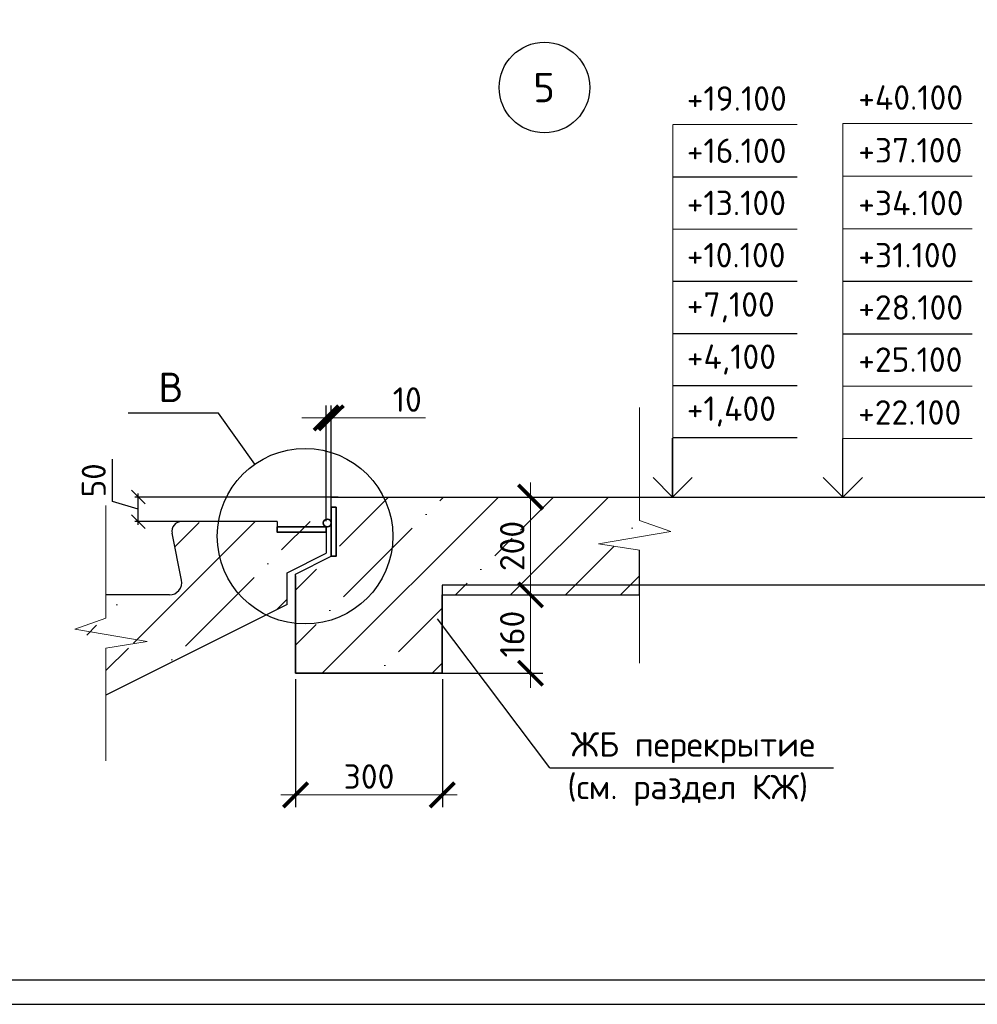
# Model space of a CAD drawing. Header units: millimetres. Extents: x 40580 to 2152466, y -328404 to 177125.
# Tile 6 of 252: x 285899 to 295678, y 135075 to 145134. Entities that reach past the tile are written whole.
import ezdxf
from ezdxf.enums import TextEntityAlignment as Align

# ---------------------------------------------------------------- set-up
doc = ezdxf.new("R2010")
doc.units = ezdxf.units.MM
doc.linetypes.add('CENTER', pattern=[2, 1.25, -0.25, 0.25, -0.25])
for name, color, linetype in [('11', 7, 'Continuous'), ('Столовая - обозначения', 7, 'Continuous'), ('ТЕКСТ 02', 7, 'Continuous')]:
    doc.layers.add(name, color=color, linetype=linetype)
for name, color, linetype, lineweight in [('RAZMER', 7, 'Continuous', 9), ('АС-Таблицы', 7, 'Continuous', 20), ('ОСИ', 7, 'CENTER', 15), ('Основной', 1, 'Continuous', 40), ('отметки', 243, 'Continuous', 18), ('Размеры', 9, 'Continuous', 15), ('Столовая Двери и окна', 7, 'Continuous', 15), ('ТЕКСТ', 7, 'Continuous', 15), ('Тонкая', 81, 'Continuous', 20)]:
    doc.layers.add(name, color=color, linetype=linetype, lineweight=lineweight)
doc.styles.add('GOST-2.304_Type-B', font='GOST_Common.ttf')
doc.styles.get("Standard").update_dxf_attribs({"font": 'isocpeur.ttf'})
doc.styles.add('ГОСТ', font='isocpeur.ttf')
doc.dimstyles.new('ГОСТ', dxfattribs={"dimscale": 0, "dimtxt": 2.5, "dimasz": 2.5, "dimexe": 1.25, "dimexo": 0.625, "dimtad": 1, "dimdec": 0, "dimtxsty": 'ГОСТ', "dimblk": 'ARCHTICK', "dimcen": 2.5, "dimdle": 1.5, "dimclrd": 256, "dimclre": 256, "dimclrt": 256, "dimadec": 0, "dimazin": 0, "dimtfac": 1, "dimtdec": 0, "dimtmove": 1, "dimatfit": 3, "dimfxl": 2, "dimtfill": 1, "dimlwd": -1, "dimarcsym": 0})
doc.dimstyles.new('Осевые', dxfattribs={"dimscale": 0.7, "dimtxt": 450, "dimasz": 400, "dimexe": 100, "dimexo": 100, "dimgap": 100, "dimtad": 1, "dimdec": 0, "dimzin": 0, "dimdsep": 46, "dimtxsty": 'Standard', "dimblk": 'OBLIQUE', "dimcen": 9, "dimdle": 100, "dimazin": 0, "dimtm": 1e-09, "dimtfac": 1, "dimtdec": 0, "dimtofl": 0, "dimtmove": 0, "dimatfit": 3, "dimfxl": 1, "dimtolj": 1, "dimtzin": 0, "dimarcsym": 0})

# ---------------------------------------------------------------- blocks, each defined once
blk = doc.blocks.new('Штамп')
at = {"layer": '11', "lineweight": 30}
blk.add_line((254210, 84428), (311220, 84428), dxfattribs=at)
at = {"layer": '11'}
blk.add_line((252070, 84178), (281770, 84178), dxfattribs=at)
blk = doc.blocks.new('_ArchTick')
at = {"color": 0, "linetype": 'ByBlock', "const_width": 0.15}
blk.add_lwpolyline([(-0.5, -0.5), (0.5, 0.5)], dxfattribs=at)
blk = doc.blocks.new('*D5364')
at = {"layer": 'Defpoints', "color": 0, "lineweight": 25, "transparency": 16777216}
for p in [(288717, 138457), (290215, 138457), (290215, 137214)]:
    blk.add_point(p, dxfattribs=at)
at = {"layer": 'RAZMER', "lineweight": -2, "transparency": 16777216}
for p, q in [((288717, 138395), (288717, 137089)), ((290215, 138395), (290215, 137089))]:
    blk.add_line(p, q, dxfattribs=at)
at = {"layer": 'RAZMER', "transparency": 16777216}
blk.add_line((288567, 137214), (290365, 137214), dxfattribs=at)
at = {"layer": 'RAZMER', "transparency": 16777216, "xscale": 250, "yscale": 250, "zscale": 250, "rotation": 180}
blk.add_blockref('_ArchTick', (288717, 137214), dxfattribs=at)
at = {"layer": 'RAZMER', "transparency": 16777216, "xscale": 250, "yscale": 250, "zscale": 250}
blk.add_blockref('_ArchTick', (290215, 137214), dxfattribs=at)
at = {"layer": 'RAZMER', "transparency": 16777216, "insert": (289466, 137402), "char_height": 250, "attachment_point": 5, "style": 'ГОСТ', "bg_fill": 3, "box_fill_scale": 1.1, "bg_fill_color": 256, "bg_fill_true_color": 13158600, "bg_fill_transparency": 0}
blk.add_mtext('300', dxfattribs=at)
blk = doc.blocks.new('*D5365')
at = {"layer": 'Defpoints', "color": 0, "lineweight": 25, "transparency": 16777216}
for p in [(290418, 139257), (291116, 139257), (290144, 138457)]:
    blk.add_point(p, dxfattribs=at)
at = {"layer": 'RAZMER', "transparency": 16777216}
blk.add_line((291116, 138307), (291116, 139407), dxfattribs=at)
at = {"layer": 'RAZMER', "lineweight": -2, "transparency": 16777216}
for p, q in [((290480, 139257), (291241, 139257)), ((290207, 138457), (291241, 138457))]:
    blk.add_line(p, q, dxfattribs=at)
at = {"layer": 'RAZMER', "transparency": 16777216, "xscale": 250, "yscale": 250, "zscale": 250}
for p, rotation in [((291116, 139257), 90), ((291116, 138457), 270)]:
    blk.add_blockref('_ArchTick', p, dxfattribs=dict(at, rotation=rotation))
at = {"layer": 'RAZMER', "transparency": 16777216, "insert": (290929, 138857), "char_height": 250, "attachment_point": 5, "rotation": 90, "style": 'ГОСТ', "bg_fill": 3, "box_fill_scale": 1.1, "bg_fill_color": 256, "bg_fill_true_color": 13158600, "bg_fill_transparency": 0}
blk.add_mtext('160', dxfattribs=at)
blk = doc.blocks.new('*D5366')
at = {"layer": 'Defpoints', "color": 0, "lineweight": 25, "transparency": 16777216}
for p in [(290520, 140257), (291116, 140257), (290418, 139257)]:
    blk.add_point(p, dxfattribs=at)
at = {"layer": 'RAZMER', "transparency": 16777216}
blk.add_line((291116, 139107), (291116, 140407), dxfattribs=at)
at = {"layer": 'RAZMER', "lineweight": -2, "transparency": 16777216}
for p, q in [((290582, 140257), (291241, 140257)), ((290480, 139257), (291241, 139257))]:
    blk.add_line(p, q, dxfattribs=at)
at = {"layer": 'RAZMER', "transparency": 16777216, "xscale": 250, "yscale": 250, "zscale": 250}
for p, rotation in [((291116, 140257), 90), ((291116, 139257), 270)]:
    blk.add_blockref('_ArchTick', p, dxfattribs=dict(at, rotation=rotation))
at = {"layer": 'RAZMER', "transparency": 16777216, "insert": (290929, 139757), "char_height": 250, "attachment_point": 5, "rotation": 90, "style": 'ГОСТ', "bg_fill": 3, "box_fill_scale": 1.1, "bg_fill_color": 256, "bg_fill_true_color": 13158600, "bg_fill_transparency": 0}
blk.add_mtext('200', dxfattribs=at)
blk = doc.blocks.new('*D5367')
at = {"layer": 'Defpoints', "color": 0, "lineweight": 25, "transparency": 16777216}
for p in [(289080, 141066), (289030, 139947), (289080, 140014)]:
    blk.add_point(p, dxfattribs=at)
at = {"layer": 'RAZMER', "lineweight": -2, "transparency": 16777216}
for p, q in [((289030, 140009), (289030, 141191)), ((289080, 140076), (289080, 141191))]:
    blk.add_line(p, q, dxfattribs=at)
at = {"layer": 'RAZMER', "transparency": 16777216}
for p, q in [((289030, 141066), (288780, 141066)), ((289030, 141066), (289080, 141066)), ((289030, 141066), (289080, 141066)), ((289080, 141066), (289330, 141066)), ((290044, 141066), (289080, 141066))]:
    blk.add_line(p, q, dxfattribs=at)
at = {"layer": 'RAZMER', "transparency": 16777216, "xscale": 250, "yscale": 250, "zscale": 250}
blk.add_blockref('_ArchTick', (289030, 141066), dxfattribs=at)
at = {"layer": 'RAZMER', "transparency": 16777216, "xscale": 250, "yscale": 250, "zscale": 250, "rotation": 180}
blk.add_blockref('_ArchTick', (289080, 141066), dxfattribs=at)
at = {"layer": 'RAZMER', "transparency": 16777216, "insert": (289857, 141253), "char_height": 250, "attachment_point": 5, "style": 'ГОСТ', "bg_fill": 3, "box_fill_scale": 1.1, "bg_fill_color": 256, "bg_fill_true_color": 13158600, "bg_fill_transparency": 0}
blk.add_mtext('10', dxfattribs=at)
blk = doc.blocks.new('_OBLIQUE')
at = {"color": 0, "linetype": 'ByBlock'}
blk.add_line((-0.5, -0.5), (0.5, 0.5), dxfattribs=at)
blk = doc.blocks.new('*D5387')
at = {"layer": 'Defpoints', "color": 0, "linetype": 'ByBlock', "lineweight": 25, "ltscale": 13, "transparency": 16777216}
for p in [(287110, 140257), (289186, 140257), (288530, 140007)]:
    blk.add_point(p, dxfattribs=at)
at = {"layer": 'ОСИ', "color": 0, "linetype": 'ByBlock', "lineweight": -2, "ltscale": 13, "transparency": 16777216}
for p, q in [((286847, 140211), (286847, 140645)), ((289151, 140257), (287075, 140257)), ((287110, 139972), (287110, 140292)), ((287110, 140132), (286847, 140211)), ((288495, 140007), (287075, 140007))]:
    blk.add_line(p, q, dxfattribs=at)
at = {"layer": 'ОСИ', "color": 0, "linetype": 'ByBlock', "lineweight": -2, "ltscale": 13, "transparency": 16777216, "xscale": 140, "yscale": 140, "zscale": 140}
for p, rotation in [((287110, 140257), 90), ((287110, 140007), 270)]:
    blk.add_blockref('_OBLIQUE', p, dxfattribs=dict(at, rotation=rotation))
at = {"layer": 'ОСИ', "color": 0, "linetype": 'ByBlock', "ltscale": 13, "transparency": 16777216, "insert": (286655, 140428), "char_height": 245, "attachment_point": 5, "rotation": 90}
blk.add_mtext('\\A1;50', dxfattribs=at)

msp = doc.modelspace()

# ---------------------------------------------------------------- linework, layer by layer
at = {"layer": 'RAZMER', "color": 18, "ltscale": 100, "true_color": 0x000000}
for p, q in [((292567.949, 144061.663, 0), (293837.609, 144061.663, 0)), ((292567.949, 140258.771), (292567.949, 144058.251)), ((294305.482, 140856.37, 0), (294305.482, 144074.128, 0)), ((294305.482, 144074.128, 0), (295626.816, 144074.128, 0)), ((292567.949, 143528.329, 0), (293837.609, 143528.329, 0)), ((292567.949, 143525.683, 0), (293837.609, 143525.683, 0)), ((294305.482, 143535.502, 0), (295626.816, 143535.502, 0)), ((292567.949, 142994.996, 0), (293837.609, 142994.996, 0)), ((292567.949, 142992.35, 0), (293837.609, 142992.35, 0)), ((294305.482, 142996.877, 0), (295626.816, 142996.877, 0)), ((292567.949, 142461.663, 0), (293837.609, 142461.663, 0)), ((292567.949, 142459.017, 0), (293837.609, 142459.017, 0)), ((294305.482, 142463.543, 0), (295626.816, 142463.543, 0)), ((294305.482, 142460.897, 0), (295626.816, 142460.897, 0)), ((294305.482, 142458.251, 0), (295626.816, 142458.251, 0)), ((292567.949, 141928.329, 0), (293837.609, 141928.329, 0)), ((292567.949, 141925.683, 0), (293837.609, 141925.683, 0)), ((292567.949, 141925.683, 0), (293837.609, 141925.683, 0)), ((294305.482, 141924.918, 0), (295626.816, 141924.918, 0)), ((294305.482, 141922.272, 0), (295626.816, 141922.272, 0)), ((292567.949, 141394.996, 0), (293837.609, 141394.996, 0)), ((292567.949, 141392.35, 0), (293837.609, 141392.35, 0)), ((292567.949, 141392.35, 0), (293837.609, 141392.35, 0)), ((294305.482, 141388.938, 0), (295626.816, 141388.938, 0)), ((294305.482, 140703.724, 0), (294305.482, 141303.724, 0)), ((292567.949, 140864.309, 0), (293837.609, 140864.309, 0)), ((292567.949, 140861.663, 0), (293837.609, 140861.663, 0)), ((292567.949, 140861.663, 0), (293837.609, 140861.663, 0)), ((294305.482, 140853.724, 0), (295626.816, 140853.724, 0))]:
    msp.add_line(p, q, dxfattribs=at)
at = {"layer": 'RAZMER', "color": 18, "lineweight": 30, "true_color": 0x000000}
msp.add_line((288631.544, 139484.196), (289029.564, 139683.206), dxfattribs=at)
at = {"layer": 'Основной', "color": 18, "lineweight": 30, "ltscale": 5, "true_color": 0x000000}
for p, q in [((288529.575, 140007.436), (287552.755, 140007.436)), ((288529.575, 140007.436), (288529.575, 139952.511)), ((289029.564, 139952.41), (289029.564, 139683.206)), ((287550.872, 139406.951), (287454.697, 139887.825)), ((288631.544, 139484.196), (289029.564, 139683.206)), ((288631.544, 139159.966), (288631.544, 139484.196)), ((287428.3, 139257.436), (286779.872, 139257.436))]:
    msp.add_line(p, q, dxfattribs=at)
for centre, radius, start, end in [((287552.755, 139907.436), 100, 90, 191.3099325), ((287428.3, 139382.436), 125, 270, 11.3099325)]:
    msp.add_arc(centre, radius, start, end, dxfattribs=at)
at = {"layer": 'отметки', "color": 18, "linetype": 'Continuous', "lineweight": 25, "ltscale": 100, "true_color": 0x000000}
for p, q in [((292566.424, 140257.246), (292566.424, 140857.246)), ((294305.482, 140256.37, 0), (294305.482, 140856.37, 0))]:
    msp.add_line(p, q, dxfattribs=at)
msp.add_lwpolyline([(292366.424, 140457.246), (292566.424, 140257.246), (292766.424, 140457.246)], dxfattribs=at)
at = {"layer": 'отметки', "color": 18, "linetype": 'Continuous', "lineweight": 25, "ltscale": 100, "true_color": 0x000000, "elevation": 0}
msp.add_lwpolyline([(294105.482, 140456.37), (294305.482, 140256.37), (294505.482, 140456.37)], dxfattribs=at)
at = {"layer": 'Размеры', "color": 18, "lineweight": 30, "true_color": 0x000000}
for p, q in [((289114.849, 140257.436), (289939.91, 140257.436)), ((289714.91, 140257.436), (292229.682, 140257.436)), ((290164.91, 140257.436), (292229.682, 140257.436)), ((288716.829, 139453.295), (288716.829, 138457.436))]:
    msp.add_line(p, q, dxfattribs=at)
at = {"layer": 'Размеры', "color": 18, "true_color": 0x000000}
for p, q in [((290214.91, 139257.436), (290214.91, 138457.436)), ((288714.91, 138457.436), (288714.91, 139061.68))]:
    msp.add_line(p, q, dxfattribs=at)
at = {"layer": 'Размеры', "color": 18, "lineweight": 25, "true_color": 0x000000}
msp.add_line((290214.91, 138457.436), (288714.91, 138457.436), dxfattribs=at)
msp.add_line((290214.91, 138457.436), (288714.91, 138457.436), dxfattribs=at)
at = {"layer": 'Столовая Двери и окна', "color": 18, "lineweight": 25, "true_color": 0x000000}
msp.add_line((291312.937, 137491.49), (294209.796, 137491.49), dxfattribs=at)
msp.add_lwpolyline([(288299.727, 140592.345), (287929.363, 141114.768), (287006.01, 141114.768)], dxfattribs=at)
at = {"layer": 'ТЕКСТ 02', "color": 18, "lineweight": 25, "true_color": 0x000000}
msp.add_circle((291257.627, 144440.587), 462.354, dxfattribs=at)
at = {"layer": 'Тонкая', "color": 18, "linetype": 'ByBlock', "ltscale": 75, "true_color": 0x000000}
msp.add_line((292125.153, 140257.436), (294424.835, 140256.447), dxfattribs=at)
for points in [[(292229.682, 138561.064), (292229.682, 139713.903), (291809.077, 139779.636), (292548.968, 139905.934), (292229.682, 140018.936), (292229.682, 141171.73)], [(286779.872, 137561.064), (286779.872, 138713.903), (287200.476, 138779.636), (286460.586, 138905.934), (286779.872, 139018.936), (286779.872, 140171.73)]]:
    msp.add_lwpolyline(points, dxfattribs=at)

# ---------------------------------------------------------------- block references
at = {"layer": 'Столовая - обозначения', "color": 18, "lineweight": 20, "true_color": 0x000000}
msp.add_blockref('Штамп', (17719.259, 50897.048), dxfattribs=at)

# ---------------------------------------------------------------- texts
at = {"layer": 'АС-Таблицы', "color": 18, "true_color": 0x000000, "char_height": 250, "attachment_point": 4, "style": 'ГОСТ'}
for s, insert, width in [('+19.100', (292711.515, 144328.329, 0), 1173.08724), ('+40.100', (294462.345, 144338.148, 0), 1237.2497), ('+16.100', (292711.515, 143794.996, 0), 1173.08724), ('+37.100', (294462.345, 143799.523, 0), 1237.2497), ('+13.100', (292711.515, 143261.663, 0), 1173.08724), ('+34.100', (294462.345, 143260.897, 0), 1237.2497), ('+10.100', (292711.515, 142728.329, 0), 1173.08724), ('+31.100', (294462.345, 142727.564, 0), 1237.2497), ('+7,100', (292711.515, 142194.996, 0), 1173.08724), ('+28.100', (294462.345, 142194.231, 0), 1237.2497), ('+4,100', (292711.515, 141661.663, 0), 1173.08724), ('+25.100', (294462.345, 141660.897, 0), 1237.2497), ('+1,400', (292711.515, 141130.975, 0), 1173.08724), ('+22.100', (294460.82, 141121.267, 0), 1237.2497)]:
    msp.add_mtext(s, dxfattribs=dict(at, insert=insert, width=width))
at = {"layer": 'ТЕКСТ', "color": 18, "ltscale": 100, "true_color": 0x000000, "insert": (230215.162, 142266.38), "char_height": 250, "width": 12426.61564, "attachment_point": 1, "style": 'GOST-2.304_Type-B'}
msp.add_mtext('\\pi226.18661,t6226.18661;Схема промежуточной площадки №4 Опалубочный чертеж лестничного марша', dxfattribs=at)
at = {"layer": 'ТЕКСТ 02', "color": 18, "lineweight": 25, "true_color": 0x000000, "style": 'ГОСТ'}
for s, p in [('5', (291253.674, 144440.587)), ('В', (287441.108, 141377.46))]:
    msp.add_text(s, height=300, dxfattribs=at).set_placement(p, align=Align.MIDDLE_CENTER)
at = {"layer": 'Тонкая', "color": 18, "lineweight": 25, "ltscale": 100, "true_color": 0x000000, "style": 'ГОСТ'}
msp.add_text('ЖБ перекрытие ', height=250, dxfattribs=at).set_placement((292853.377, 137605.578), align=Align.CENTER)
msp.add_text('(см. раздел КЖ)', height=250, dxfattribs=at).set_placement((292721.63, 137420.109), align=Align.TOP_CENTER)

# ---------------------------------------------------------------- next in the draw order: dimensions: what is measured, and where the dimension line sits
at = {"layer": 'RAZMER', "color": 18, "true_color": 0x000000}
dim = msp.add_linear_dim(base=(290214.91, 137214.076), p1=(288716.829, 138457.436), p2=(290214.91, 138457.436), dimstyle='ГОСТ', override={"dimscale": 0, "dimlfac": 0.2, "dimtix": 0, "dimtofl": 1, "dimtmove": 1, "dimatfit": 3}, dxfattribs=at)
dim.commit()
dim.dimension.update_dxf_attribs({"geometry": '*D5364', "text_midpoint": (289465.87, 137401.576)})

# ---------------------------------------------------------------- next in the draw order: hatches: boundary and pattern name
at = {"layer": 'Размеры', "true_color": 0x000000, "transparency": 33554648}
h = msp.add_hatch(dxfattribs=at)
h.set_pattern_fill('ANSI35', color=18, scale=125)
h.set_pattern_definition([(45, (-3284.9, 619598.1), (-561.266, 561.266), []), (45, (-2723.6, 619598.1), (-561.266, 561.266), [992.1875, -198.4375, 0, -198.4375])])
h.paths.add_polyline_path([(287550.872, 139406.951), (287454.697, 139887.825, -0.473284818), (287552.755, 140007.436), (289029.564, 140007.436), (289029.564, 139683.206), (288631.544, 139484.196), (288631.544, 139159.966), (286779.872, 138234.13), (286779.872, 138676.19), (287200.476, 138741.924), (286460.586, 138868.221), (286779.872, 138981.223), (286779.872, 139257.436), (287428.3, 139257.436, 0.473284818)])

# ---------------------------------------------------------------- next in the draw order: linework, layer by layer
at = {"layer": 'Основной', "color": 18, "lineweight": 30, "ltscale": 5, "true_color": 0x000000}
msp.add_lwpolyline([(288631.544, 139159.966), (286779.872, 138234.13)], dxfattribs=at)

# ---------------------------------------------------------------- next in the draw order: dimensions: what is measured, and where the dimension line sits
at = {"layer": 'RAZMER', "color": 18, "true_color": 0x000000}
dim = msp.add_linear_dim(base=(291116.156, 139257.436), p1=(290144.465, 138457.436), p2=(290417.932, 139257.436), angle=90, dimstyle='ГОСТ', override={"dimscale": 0, "dimlfac": 0.2, "dimtix": 0, "dimtofl": 1, "dimtmove": 1, "dimatfit": 3}, dxfattribs=at)
dim.commit()
dim.dimension.update_dxf_attribs({"geometry": '*D5365', "text_midpoint": (290928.656, 138857.436)})

# ---------------------------------------------------------------- next in the draw order: linework, layer by layer
at = {"layer": 'Столовая Двери и окна', "color": 18, "lineweight": 25, "true_color": 0x000000}
msp.add_line((291312.937, 137491.49), (290164.91, 139012.434), dxfattribs=at)

# ---------------------------------------------------------------- next in the draw order: dimensions: what is measured, and where the dimension line sits
at = {"layer": 'RAZMER', "color": 18, "true_color": 0x000000}
dim = msp.add_linear_dim(base=(291116.156, 140257.436), p1=(290417.932, 139257.436), p2=(290519.615, 140257.436), angle=90, dimstyle='ГОСТ', override={"dimscale": 0, "dimlfac": 0.2, "dimtix": 0, "dimtofl": 1, "dimtmove": 1, "dimatfit": 3}, dxfattribs=at)
dim.commit()
dim.dimension.update_dxf_attribs({"geometry": '*D5366', "text_midpoint": (290928.656, 139757.436)})

# ---------------------------------------------------------------- next in the draw order: hatches: boundary and pattern name
at = {"layer": 'RAZMER', "true_color": 0x000000}
h = msp.add_hatch(dxfattribs=at)
h.set_pattern_fill('ANSI35', color=18, scale=125)
h.set_pattern_definition([(45, (125877.7, 246999.6), (-561.266, 561.266), []), (45, (126438.9, 246999.6), (-561.266, 561.266), [992.1875, -198.4375, 0, -198.4375])])
h.paths.add_polyline_path([(290214.91, 139257.436), (292229.682, 139257.436), (292229.682, 139713.903), (291809.077, 139779.636), (292548.968, 139905.934), (292229.682, 140018.936), (292279.682, 140257.436), (289764.91, 140257.436), (289164.849, 140257.436), (289164.849, 139638.653), (288714.91, 139413.684), (288714.91, 138457.436), (290214.91, 138457.436)])
h.paths.add_polyline_path([(291204.035, 139594.936), (291204.035, 139919.936), (290928.467, 139919.936), (290928.467, 139594.936)], flags=16)
h.paths.add_polyline_path([(288988.34, 139563.615), (289094.816, 139351.32), (289341.139, 139474.863), (289234.663, 139687.158)], flags=17)

# ---------------------------------------------------------------- next in the draw order: linework, layer by layer
at = {"layer": 'Размеры', "color": 18, "lineweight": 25, "true_color": 0x000000}
msp.add_lwpolyline([(288714.91, 138457.436), (290214.91, 138457.436), (290214.91, 139257.436), (292229.682, 139257.436), (292229.682, 139713.903)], dxfattribs=at)

# ---------------------------------------------------------------- next in the draw order: dimensions: what is measured, and where the dimension line sits
at = {"layer": 'RAZMER', "color": 18, "true_color": 0x000000}
dim = msp.add_linear_dim(base=(289079.564, 141065.706), p1=(289029.575, 139946.592), p2=(289079.564, 140013.678), angle=180, dimstyle='ГОСТ', override={"dimscale": 0, "dimlfac": 0.2, "dimtix": 0, "dimtofl": 1, "dimtmove": 1, "dimatfit": 3}, dxfattribs=at)
dim.commit()
dim.dimension.update_dxf_attribs({"geometry": '*D5367', "text_midpoint": (289856.973, 141048.416), "dimtype": 160})

# ---------------------------------------------------------------- next in the draw order: linework, layer by layer
at = {"color": 18, "lineweight": 35, "true_color": 0x000000}
for points in [[(289079.564, 139652.305), (289129.564, 139652.305), (289129.564, 140152.305), (289079.564, 140152.305)], [(289029.575, 139897.384), (289029.575, 139952.41), (288529.575, 139952.511), (288529.575, 139897.284)]]:
    msp.add_lwpolyline(points, close=True, dxfattribs=at)
msp.add_circle((289039.564, 139992.41), 40, dxfattribs=at)
at = {"layer": 'Столовая Двери и окна', "color": 18, "lineweight": 30, "true_color": 0x000000}
msp.add_lwpolyline([(296464.873, 140257.436), (296464.873, 139357.436), (290214.875, 139357.436), (290214.875, 138457.436), (288714.91, 138457.436), (288714.91, 139470.033), (289079.564, 139652.36), (289079.564, 140257.436), (296464.873, 140257.436)], dxfattribs=at)
msp.add_circle((288812.962, 139857.144), 896.621, dxfattribs=at)

# ---------------------------------------------------------------- next in the draw order: texts
at = {"color": 18, "true_color": 0x000000, "attachment_point": 1, "style": 'ГОСТ'}
for s, width, heights, insert, char_height in [('\\pi9510.738;{\\H1.5152x;\\P\\pi1000;Общие указания\\P\\pi200;}1.^IРабочая документация разработана в соответствии с заданием на проектирование, требованиями действующих технических регламентов, стандартов, сводов правил и других документов, содержащих установленные требования.\\P2.^IРабочая документация выполнена в соответствии со следующими нормативными и техническими документами:\\P-^IСП 20.13330.2016 "Нагрузки и Воздействия";\\P-^IСП 63.13330.2012 "Бетонные и железобетонные конструкции. Основные положения";\\P-^IСП 22.13330.2016 "Основания зданий и сооружений";\\P-^IСП 45.13330.2012 "Земляные сооружения, основания и фундаменты".\\P3.   За относительную отметку 0,000 принята отметка чистого пола первого этажа.\\P4.^IПеречень видов работ, для которых необходимо составлять акты освидетельствования скрытых работ:\\P-^Iармирование конструкций;\\P-^Iосвидетельствование опалубки перед бетонированием;\\P-^Iвыполнение сварочных работ;\\P-^Iотбор контрольных проб бетона;\\P-^Iсоответствие законченных железобетонных конструкций проекту с отображением качества работ;\\P-^Iустройство монолитных конструкций, выполняемых в зимнее время;  \\P\\pi0;        -    устройство гидроизоляции;\\P\\pi200;-^Iуплотнение грунтов и обратную засыпку.\\PЗапрещается выполнение последующих работ при отсутствии актов освидетельствования предшествующих скрытых работ во всех случаях.\\P\\pi0;        5. Проект рассчитан на производство работ в период положительных температур. В случае выполнения работ при отрицательных температурах необходимо выполнять требования СНиП часть 3 по производству работ и ППР.\\P        6. При минимальной температуре воздуха до минус 15°С допускается:\\P\\pi200;-выдерживание бетона в конструкции методом термоса, при предварительном разогреве бетонной смеси;\\P -форсированный электроразогрев бетона в конструкции с повторным уплотнением.\\PПри минимальной температуре воздуха до минус 25°С допускается:\\P -обогрев бетона в греющей опалубке с помощью низкотемпературных электронагревателей;\\P -электродный сквозной прогрев бетона;\\P -электрообогрев с помощью греющего провода.\\P      7. В процессе бетонирования обеспечить соблюдение защитных слоев и мест положения рабочей арматуры согласно проекту. Величина защитного слоя продольной рабочей арматуры у боковых граней стен монолитных участков должны быть не менее 20мм и не менее диаметра продольной рабочей арматуры конструкции, величина защитного слоя поперечной арматуры - не менее 10 мм\\P      8. Крестовые соединения стержней продольной и поперечной арматуры, соединение стержней продольной арматуры по длине выполнить вязкой отожженой проволокой диаметром 2,0-3,0 мм', 17710.69822, [13133.416], (250111.057, 153773.154), 200), ('\\pi225;В выделенной области представлена замененная (актуальная) версия. Содержание изменения см. в листе разрешения на внесение изменений.', 17218.922, [931.637], (250111.057, 141656.471), 225)]:
    msp.add_mtext_dynamic_manual_height_columns(s, width=width, gutter_width=5800, heights=heights, dxfattribs=dict(at, insert=insert, char_height=char_height))

# ---------------------------------------------------------------- next in the draw order: dimensions: what is measured, and where the dimension line sits
at = {"layer": 'ОСИ', "color": 18, "linetype": 'ByBlock', "ltscale": 13, "true_color": 0x000000}
dim = msp.add_linear_dim(base=(287109.599, 140257.436), p1=(288529.575, 140007.436), p2=(289186.226, 140257.436), angle=90, dimstyle='Осевые', override={"dimtxt": 350, "dimasz": 200, "dimexe": 50, "dimexo": 50, "dimlfac": 0.2, "dimdle": 50, "dimtmove": 1}, dxfattribs=at)
dim.commit()
dim.dimension.update_dxf_attribs({"geometry": '*D5387', "text_midpoint": (286654.599, 140281.186)})

doc.saveas('drawing.dxf')
